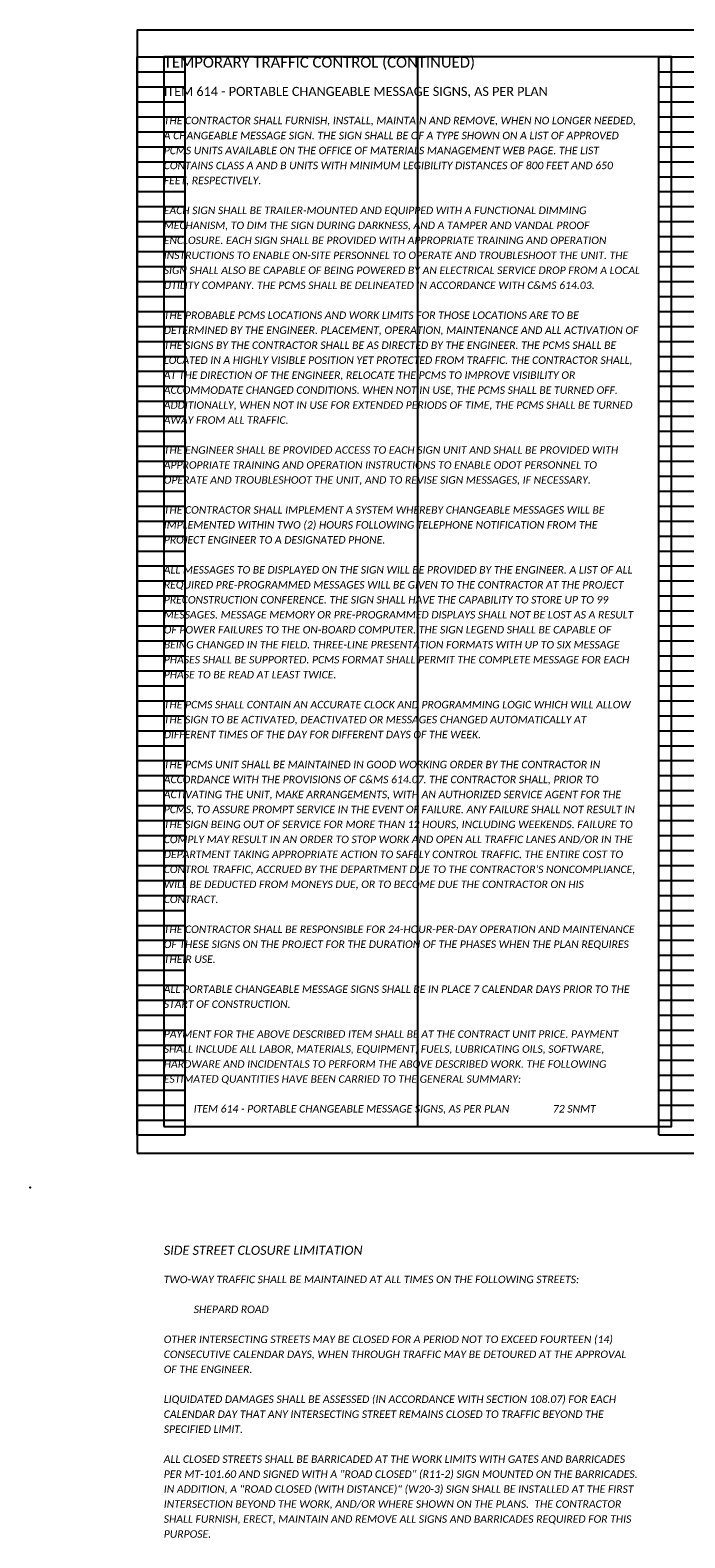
# Model space of a CAD drawing. Header units: feet. Extents: x 105 to 304, y 6 to 66.
# Tile 7 of 13: x 171 to 184, y 15 to 43. Entities that reach past the tile are written whole.
import ezdxf

# ---------------------------------------------------------------- set-up
doc = ezdxf.new("R2010")
doc.units = ezdxf.units.FT
doc.header["$MEASUREMENT"] = 0
doc.layers.add('0_VIEW', color=7, linetype='Continuous', plot=False)
doc.layers.add('SC_Scratch1', color=7, linetype='Continuous', plot=False)
doc.layers.add('TX_P_1', color=7, linetype='Continuous')
doc.styles.add('P_Slanted-Bold_Normal', font='calibriz.ttf', dxfattribs={"height": 0.14})
doc.styles.add('P_Slanted-Bold_Title', font='calibriz.ttf', dxfattribs={"height": 0.2})
doc.styles.add('P_Slanted-Normal LS 1.00', font='calibrii.ttf', dxfattribs={"height": 0.14})
doc.styles.add('P_Slanted-Sub Title', font='calibrii.ttf', dxfattribs={"height": 0.17})

# ---------------------------------------------------------------- blocks, each defined once
blk = doc.blocks.new('3COL')
at = {"layer": '0_VIEW', "color": 3, "linetype": 'Continuous'}
for p, q in [((2, 0.98), (2, 21.14)), ((2, 21.14), (2.9, 21.14)), ((2.9, 0.98), (2.9, 21.14)), ((11.76, 0.98), (11.76, 21.14)), ((11.76, 21.14), (12.74, 21.14)), ((12.74, 0.98), (12.74, 21.14)), ((21.76, 0.98), (21.76, 21.14)), ((21.76, 21.14), (22.74, 21.14)), ((22.74, 0.98), (22.74, 21.14)), ((31.6, 0.98), (31.6, 21.14)), ((31.6, 21.14), (32.5, 21.14)), ((32.5, 0.98), (32.5, 21.14)), ((2, 20.86), (2.9, 20.86)), ((11.76, 20.86), (12.74, 20.86)), ((21.76, 20.86), (22.74, 20.86)), ((31.6, 20.86), (32.5, 20.86)), ((2, 20.58), (2.9, 20.58)), ((2, 20.3), (2.9, 20.3)), ((11.76, 20.58), (12.74, 20.58)), ((11.76, 20.3), (12.74, 20.3)), ((21.76, 20.58), (22.74, 20.58)), ((21.76, 20.3), (22.74, 20.3)), ((31.6, 20.58), (32.5, 20.58)), ((31.6, 20.3), (32.5, 20.3)), ((2, 20.02), (2.9, 20.02)), ((11.76, 20.02), (12.74, 20.02)), ((21.76, 20.02), (22.74, 20.02)), ((31.6, 20.02), (32.5, 20.02)), ((2, 19.74), (2.9, 19.74)), ((11.76, 19.74), (12.74, 19.74)), ((21.76, 19.74), (22.74, 19.74)), ((31.6, 19.74), (32.5, 19.74)), ((2, 19.46), (2.9, 19.46)), ((11.76, 19.46), (12.74, 19.46)), ((21.76, 19.46), (22.74, 19.46)), ((31.6, 19.46), (32.5, 19.46)), ((2, 19.18), (2.9, 19.18)), ((11.76, 19.18), (12.74, 19.18)), ((21.76, 19.18), (22.74, 19.18)), ((31.6, 19.18), (32.5, 19.18)), ((2, 18.9), (2.9, 18.9)), ((11.76, 18.9), (12.74, 18.9)), ((21.76, 18.9), (22.74, 18.9)), ((31.6, 18.9), (32.5, 18.9)), ((2, 18.62), (2.9, 18.62)), ((11.76, 18.62), (12.74, 18.62)), ((21.76, 18.62), (22.74, 18.62)), ((31.6, 18.62), (32.5, 18.62)), ((2, 18.34), (2.9, 18.34)), ((11.76, 18.34), (12.74, 18.34)), ((21.76, 18.34), (22.74, 18.34)), ((31.6, 18.34), (32.5, 18.34)), ((2, 18.06), (2.9, 18.06)), ((11.76, 18.06), (12.74, 18.06)), ((21.76, 18.06), (22.74, 18.06)), ((31.6, 18.06), (32.5, 18.06)), ((2, 17.78), (2.9, 17.78)), ((11.76, 17.78), (12.74, 17.78)), ((21.76, 17.78), (22.74, 17.78)), ((31.6, 17.78), (32.5, 17.78)), ((2, 17.5), (2.9, 17.5)), ((11.76, 17.5), (12.74, 17.5)), ((21.76, 17.5), (22.74, 17.5)), ((31.6, 17.5), (32.5, 17.5)), ((2, 17.22), (2.9, 17.22)), ((11.76, 17.22), (12.74, 17.22)), ((21.76, 17.22), (22.74, 17.22)), ((31.6, 17.22), (32.5, 17.22)), ((2, 16.94), (2.9, 16.94)), ((11.76, 16.94), (12.74, 16.94)), ((21.76, 16.94), (22.74, 16.94)), ((31.6, 16.94), (32.5, 16.94)), ((2, 16.66), (2.9, 16.66)), ((11.76, 16.66), (12.74, 16.66)), ((21.76, 16.66), (22.74, 16.66)), ((31.6, 16.66), (32.5, 16.66)), ((2, 16.38), (2.9, 16.38)), ((11.76, 16.38), (12.74, 16.38)), ((21.76, 16.38), (22.74, 16.38)), ((31.6, 16.38), (32.5, 16.38)), ((2, 16.1), (2.9, 16.1)), ((11.76, 16.1), (12.74, 16.1)), ((21.76, 16.1), (22.74, 16.1)), ((31.6, 16.1), (32.5, 16.1)), ((2, 15.82), (2.9, 15.82)), ((11.76, 15.82), (12.74, 15.82)), ((21.76, 15.82), (22.74, 15.82)), ((31.6, 15.82), (32.5, 15.82)), ((2, 15.54), (2.9, 15.54)), ((11.76, 15.54), (12.74, 15.54)), ((21.76, 15.54), (22.74, 15.54)), ((31.6, 15.54), (32.5, 15.54)), ((2, 15.26), (2.9, 15.26)), ((11.76, 15.26), (12.74, 15.26)), ((21.76, 15.26), (22.74, 15.26)), ((31.6, 15.26), (32.5, 15.26)), ((2, 14.98), (2.9, 14.98)), ((11.76, 14.98), (12.74, 14.98)), ((21.76, 14.98), (22.74, 14.98)), ((31.6, 14.98), (32.5, 14.98)), ((2, 14.7), (2.9, 14.7)), ((11.76, 14.7), (12.74, 14.7)), ((21.76, 14.7), (22.74, 14.7)), ((31.6, 14.7), (32.5, 14.7)), ((2, 14.42), (2.9, 14.42)), ((11.76, 14.42), (12.74, 14.42)), ((21.76, 14.42), (22.74, 14.42)), ((31.6, 14.42), (32.5, 14.42)), ((2, 14.14), (2.9, 14.14)), ((11.76, 14.14), (12.74, 14.14)), ((21.76, 14.14), (22.74, 14.14)), ((31.6, 14.14), (32.5, 14.14)), ((2, 13.86), (2.9, 13.86)), ((11.76, 13.86), (12.74, 13.86)), ((21.76, 13.86), (22.74, 13.86)), ((31.6, 13.86), (32.5, 13.86)), ((2, 13.58), (2.9, 13.58)), ((11.76, 13.58), (12.74, 13.58)), ((21.76, 13.58), (22.74, 13.58)), ((31.6, 13.58), (32.5, 13.58)), ((2, 13.3), (2.9, 13.3)), ((11.76, 13.3), (12.74, 13.3)), ((21.76, 13.3), (22.74, 13.3)), ((31.6, 13.3), (32.5, 13.3)), ((2, 13.02), (2.9, 13.02)), ((11.76, 13.02), (12.74, 13.02)), ((21.76, 13.02), (22.74, 13.02)), ((31.6, 13.02), (32.5, 13.02)), ((2, 12.74), (2.9, 12.74)), ((11.76, 12.74), (12.74, 12.74)), ((21.76, 12.74), (22.74, 12.74)), ((31.6, 12.74), (32.5, 12.74)), ((2, 12.46), (2.9, 12.46)), ((11.76, 12.46), (12.74, 12.46)), ((21.76, 12.46), (22.74, 12.46)), ((31.6, 12.46), (32.5, 12.46)), ((2, 12.18), (2.9, 12.18)), ((11.76, 12.18), (12.74, 12.18)), ((21.76, 12.18), (22.74, 12.18)), ((31.6, 12.18), (32.5, 12.18)), ((2, 11.9), (2.9, 11.9)), ((11.76, 11.9), (12.74, 11.9)), ((21.76, 11.9), (22.74, 11.9)), ((31.6, 11.9), (32.5, 11.9)), ((2, 11.62), (2.9, 11.62)), ((11.76, 11.62), (12.74, 11.62)), ((21.76, 11.62), (22.74, 11.62)), ((31.6, 11.62), (32.5, 11.62)), ((2, 11.34), (2.9, 11.34)), ((11.76, 11.34), (12.74, 11.34)), ((21.76, 11.34), (22.74, 11.34)), ((31.6, 11.34), (32.5, 11.34)), ((2, 11.06), (2.9, 11.06)), ((11.76, 11.06), (12.74, 11.06)), ((21.76, 11.06), (22.74, 11.06)), ((31.6, 11.06), (32.5, 11.06)), ((2, 10.78), (2.9, 10.78)), ((11.76, 10.78), (12.74, 10.78)), ((21.76, 10.78), (22.74, 10.78)), ((31.6, 10.78), (32.5, 10.78)), ((2, 10.5), (2.9, 10.5)), ((11.76, 10.5), (12.74, 10.5)), ((21.76, 10.5), (22.74, 10.5)), ((31.6, 10.5), (32.5, 10.5)), ((2, 10.22), (2.9, 10.22)), ((11.76, 10.22), (12.74, 10.22)), ((21.76, 10.22), (22.74, 10.22)), ((31.6, 10.22), (32.5, 10.22)), ((2, 9.94), (2.9, 9.94)), ((11.76, 9.94), (12.74, 9.94)), ((21.76, 9.94), (22.74, 9.94)), ((31.6, 9.94), (32.5, 9.94)), ((2, 9.66), (2.9, 9.66)), ((11.76, 9.66), (12.74, 9.66)), ((21.76, 9.66), (22.74, 9.66)), ((31.6, 9.66), (32.5, 9.66)), ((2, 9.38), (2.9, 9.38)), ((11.76, 9.38), (12.74, 9.38)), ((21.76, 9.38), (22.74, 9.38)), ((31.6, 9.38), (32.5, 9.38)), ((2, 9.1), (2.9, 9.1)), ((11.76, 9.1), (12.74, 9.1)), ((21.76, 9.1), (22.74, 9.1)), ((31.6, 9.1), (32.5, 9.1)), ((2, 8.82), (2.9, 8.82)), ((11.76, 8.82), (12.74, 8.82)), ((21.76, 8.82), (22.74, 8.82)), ((31.6, 8.82), (32.5, 8.82)), ((2, 8.54), (2.9, 8.54)), ((11.76, 8.54), (12.74, 8.54)), ((21.76, 8.54), (22.74, 8.54)), ((31.6, 8.54), (32.5, 8.54)), ((2, 8.26), (2.9, 8.26)), ((11.76, 8.26), (12.74, 8.26)), ((21.76, 8.26), (22.74, 8.26)), ((31.6, 8.26), (32.5, 8.26)), ((2, 7.98), (2.9, 7.98)), ((11.76, 7.98), (12.74, 7.98)), ((21.76, 7.98), (22.74, 7.98)), ((31.6, 7.98), (32.5, 7.98)), ((2, 7.7), (2.9, 7.7)), ((11.76, 7.7), (12.74, 7.7)), ((21.76, 7.7), (22.74, 7.7)), ((31.6, 7.7), (32.5, 7.7)), ((2, 7.42), (2.9, 7.42)), ((11.76, 7.42), (12.74, 7.42)), ((21.76, 7.42), (22.74, 7.42)), ((31.6, 7.42), (32.5, 7.42)), ((2, 7.14), (2.9, 7.14)), ((11.76, 7.14), (12.74, 7.14)), ((21.76, 7.14), (22.74, 7.14)), ((31.6, 7.14), (32.5, 7.14)), ((2, 6.86), (2.9, 6.86)), ((11.76, 6.86), (12.74, 6.86)), ((21.76, 6.86), (22.74, 6.86)), ((31.6, 6.86), (32.5, 6.86)), ((2, 6.58), (2.9, 6.58)), ((11.76, 6.58), (12.74, 6.58)), ((21.76, 6.58), (22.74, 6.58)), ((31.6, 6.58), (32.5, 6.58)), ((2, 6.3), (2.9, 6.3)), ((11.76, 6.3), (12.74, 6.3)), ((21.76, 6.3), (22.74, 6.3)), ((31.6, 6.3), (32.5, 6.3)), ((2, 6.02), (2.9, 6.02)), ((11.76, 6.02), (12.74, 6.02)), ((21.76, 6.02), (22.74, 6.02)), ((31.6, 6.02), (32.5, 6.02)), ((2, 5.74), (2.9, 5.74)), ((11.76, 5.74), (12.74, 5.74)), ((21.76, 5.74), (22.74, 5.74)), ((31.6, 5.74), (32.5, 5.74)), ((2, 5.46), (2.9, 5.46)), ((11.76, 5.46), (12.74, 5.46)), ((21.76, 5.46), (22.74, 5.46)), ((31.6, 5.46), (32.5, 5.46)), ((2, 5.18), (2.9, 5.18)), ((11.76, 5.18), (12.74, 5.18)), ((21.76, 5.18), (22.74, 5.18)), ((31.6, 5.18), (32.5, 5.18)), ((2, 4.9), (2.9, 4.9)), ((11.76, 4.9), (12.74, 4.9)), ((21.76, 4.9), (22.74, 4.9)), ((31.6, 4.9), (32.5, 4.9)), ((2, 4.62), (2.9, 4.62)), ((11.76, 4.62), (12.74, 4.62)), ((21.76, 4.62), (22.74, 4.62)), ((31.6, 4.62), (32.5, 4.62)), ((2, 4.34), (2.9, 4.34)), ((11.76, 4.34), (12.74, 4.34)), ((21.76, 4.34), (22.74, 4.34)), ((31.6, 4.34), (32.5, 4.34)), ((2, 4.06), (2.9, 4.06)), ((11.76, 4.06), (12.74, 4.06)), ((21.76, 4.06), (22.74, 4.06)), ((31.6, 4.06), (32.5, 4.06)), ((2, 3.78), (2.9, 3.78)), ((11.76, 3.78), (12.74, 3.78)), ((21.76, 3.78), (22.74, 3.78)), ((31.6, 3.78), (32.5, 3.78)), ((2, 3.5), (2.9, 3.5)), ((11.76, 3.5), (12.74, 3.5)), ((21.76, 3.5), (22.74, 3.5)), ((31.6, 3.5), (32.5, 3.5)), ((2, 3.22), (2.9, 3.22)), ((11.76, 3.22), (12.74, 3.22)), ((21.76, 3.22), (22.74, 3.22)), ((31.6, 3.22), (32.5, 3.22)), ((2, 2.94), (2.9, 2.94)), ((11.76, 2.94), (12.74, 2.94)), ((21.76, 2.94), (22.74, 2.94)), ((31.6, 2.94), (32.5, 2.94)), ((2, 2.66), (2.9, 2.66)), ((11.76, 2.66), (12.74, 2.66)), ((21.76, 2.66), (22.74, 2.66)), ((31.6, 2.66), (32.5, 2.66)), ((2, 2.38), (2.9, 2.38)), ((11.76, 2.38), (12.74, 2.38)), ((21.76, 2.38), (22.74, 2.38)), ((31.6, 2.38), (32.5, 2.38)), ((2, 2.1), (2.9, 2.1)), ((11.76, 2.1), (12.74, 2.1)), ((21.76, 2.1), (22.74, 2.1)), ((31.6, 2.1), (32.5, 2.1)), ((2, 1.82), (2.9, 1.82)), ((11.76, 1.82), (12.74, 1.82)), ((21.76, 1.82), (22.74, 1.82)), ((31.6, 1.82), (32.5, 1.82)), ((2, 1.54), (2.9, 1.54)), ((11.76, 1.54), (12.74, 1.54)), ((21.76, 1.54), (22.74, 1.54)), ((31.6, 1.54), (32.5, 1.54)), ((2, 1.26), (2.9, 1.26)), ((11.76, 1.26), (12.74, 1.26)), ((21.76, 1.26), (22.74, 1.26)), ((31.6, 1.26), (32.5, 1.26)), ((2, 0.98), (2.9, 0.98)), ((11.76, 0.98), (12.74, 0.98)), ((21.76, 0.98), (22.74, 0.98)), ((31.6, 0.98), (32.5, 0.98))]:
    blk.add_line(p, q, dxfattribs=at)
at = {"layer": '0_VIEW', "color": 3}
blk.add_lwpolyline([(2, 0.64), (32.5, 0.64), (32.5, 21.64), (2, 21.64)], close=True, dxfattribs=at)
at = {"layer": '0_VIEW', "color": 3, "linetype": 'Continuous'}
blk.add_point((0, 0), dxfattribs=at)

msp = doc.modelspace()

# ---------------------------------------------------------------- linework, layer by layer
at = {"layer": 'SC_Scratch1'}
msp.add_line((178.75, 42.78), (178.75, 22.78), dxfattribs=at)
for points in [[(173.5, 22.28), (204, 22.28), (204, 43.28), (173.5, 43.28)], [(174, 22.78), (183.5, 22.78), (183.5, 42.78), (174, 42.78)]]:
    msp.add_lwpolyline(points, close=True, dxfattribs=at)

# ---------------------------------------------------------------- block references
msp.add_blockref('3COL', (171.5, 21.64), dxfattribs=at)

# ---------------------------------------------------------------- texts
at = {"layer": 'TX_P_1', "color": 3, "insert": (174, 42.78), "char_height": 0.2, "width": 9.5, "attachment_point": 1, "style": 'P_Slanted-Bold_Title'}
msp.add_mtext('TEMPORARY TRAFFIC CONTROL (CONTINUED)', dxfattribs=at)
at = {"layer": 'TX_P_1', "color": 3, "insert": (174, 42.22), "char_height": 0.17, "width": 9.5, "attachment_point": 1, "line_spacing_factor": 1.2, "style": 'P_Slanted-Bold_Normal'}
msp.add_mtext('ITEM 614 - PORTABLE CHANGEABLE MESSAGE SIGNS, AS PER PLAN', dxfattribs=at)
at = {"layer": 'TX_P_1', "color": 7, "ltscale": 0.05, "char_height": 0.14, "width": 8.9, "attachment_point": 1, "line_spacing_factor": 1.2, "style": 'P_Slanted-Normal LS 1.00'}
for s, insert in [("THE CONTRACTOR SHALL FURNISH, INSTALL, MAINTAIN AND REMOVE, WHEN NO LONGER NEEDED, A CHANGEABLE MESSAGE SIGN. THE SIGN SHALL BE OF A TYPE SHOWN ON A LIST OF APPROVED PCMS UNITS AVAILABLE ON THE OFFICE OF MATERIALS MANAGEMENT WEB PAGE. THE LIST CONTAINS CLASS A AND B UNITS WITH MINIMUM LEGIBILITY DISTANCES OF 800 FEET AND 650 FEET, RESPECTIVELY.   \\P\\PEACH SIGN SHALL BE TRAILER-MOUNTED AND EQUIPPED WITH A FUNCTIONAL DIMMING MECHANISM, TO DIM THE SIGN DURING DARKNESS, AND A TAMPER AND VANDAL PROOF ENCLOSURE. EACH SIGN SHALL BE PROVIDED WITH APPROPRIATE TRAINING AND OPERATION INSTRUCTIONS TO ENABLE ON-SITE PERSONNEL TO OPERATE AND TROUBLESHOOT THE UNIT. THE SIGN SHALL ALSO BE CAPABLE OF BEING POWERED BY AN ELECTRICAL SERVICE DROP FROM A LOCAL UTILITY COMPANY. THE PCMS SHALL BE DELINEATED IN ACCORDANCE WITH C&MS 614.03.  \\P\\PTHE PROBABLE PCMS LOCATIONS AND WORK LIMITS FOR THOSE LOCATIONS ARE TO BE DETERMINED BY THE ENGINEER. PLACEMENT, OPERATION, MAINTENANCE AND ALL ACTIVATION OF THE SIGNS BY THE CONTRACTOR SHALL BE AS DIRECTED BY THE ENGINEER. THE PCMS SHALL BE LOCATED IN A HIGHLY VISIBLE POSITION YET PROTECTED FROM TRAFFIC. THE CONTRACTOR SHALL, AT THE DIRECTION OF THE ENGINEER, RELOCATE THE PCMS TO IMPROVE VISIBILITY OR ACCOMMODATE CHANGED CONDITIONS. WHEN NOT IN USE, THE PCMS SHALL BE TURNED OFF. ADDITIONALLY, WHEN NOT IN USE FOR EXTENDED PERIODS OF TIME, THE PCMS SHALL BE TURNED AWAY FROM ALL TRAFFIC.   \\P\\PTHE ENGINEER SHALL BE PROVIDED ACCESS TO EACH SIGN UNIT AND SHALL BE PROVIDED WITH APPROPRIATE TRAINING AND OPERATION INSTRUCTIONS TO ENABLE ODOT PERSONNEL TO OPERATE AND TROUBLESHOOT THE UNIT, AND TO REVISE SIGN MESSAGES, IF NECESSARY. \\P\\PTHE CONTRACTOR SHALL IMPLEMENT A SYSTEM WHEREBY CHANGEABLE MESSAGES WILL BE IMPLEMENTED WITHIN TWO (2) HOURS FOLLOWING TELEPHONE NOTIFICATION FROM THE PROJECT ENGINEER TO A DESIGNATED PHONE.\\P\\PALL MESSAGES TO BE DISPLAYED ON THE SIGN WILL BE PROVIDED BY THE ENGINEER. A LIST OF ALL REQUIRED PRE-PROGRAMMED MESSAGES WILL BE GIVEN TO THE CONTRACTOR AT THE PROJECT PRECONSTRUCTION CONFERENCE. THE SIGN SHALL HAVE THE CAPABILITY TO STORE UP TO 99 MESSAGES. MESSAGE MEMORY OR PRE-PROGRAMMED DISPLAYS SHALL NOT BE LOST AS A RESULT OF POWER FAILURES TO THE ON-BOARD COMPUTER. THE SIGN LEGEND SHALL BE CAPABLE OF BEING CHANGED IN THE FIELD. THREE-LINE PRESENTATION FORMATS WITH UP TO SIX MESSAGE PHASES SHALL BE SUPPORTED. PCMS FORMAT SHALL PERMIT THE COMPLETE MESSAGE FOR EACH PHASE TO BE READ AT LEAST TWICE. \\P\\PTHE PCMS SHALL CONTAIN AN ACCURATE CLOCK AND PROGRAMMING LOGIC WHICH WILL ALLOW THE SIGN TO BE ACTIVATED, DEACTIVATED OR MESSAGES CHANGED AUTOMATICALLY AT DIFFERENT TIMES OF THE DAY FOR DIFFERENT DAYS OF THE WEEK. \\P\\PTHE PCMS UNIT SHALL BE MAINTAINED IN GOOD WORKING ORDER BY THE CONTRACTOR IN ACCORDANCE WITH THE PROVISIONS OF C&MS 614.07. THE CONTRACTOR SHALL, PRIOR TO ACTIVATING THE UNIT, MAKE ARRANGEMENTS, WITH AN AUTHORIZED SERVICE AGENT FOR THE PCMS, TO ASSURE PROMPT SERVICE IN THE EVENT OF FAILURE. ANY FAILURE SHALL NOT RESULT IN THE SIGN BEING OUT OF SERVICE FOR MORE THAN 12 HOURS, INCLUDING WEEKENDS. FAILURE TO COMPLY MAY RESULT IN AN ORDER TO STOP WORK AND OPEN ALL TRAFFIC LANES AND/OR IN THE DEPARTMENT TAKING APPROPRIATE ACTION TO SAFELY CONTROL TRAFFIC. THE ENTIRE COST TO CONTROL TRAFFIC, ACCRUED BY THE DEPARTMENT DUE TO THE CONTRACTOR'S NONCOMPLIANCE, WILL BE DEDUCTED FROM MONEYS DUE, OR TO BECOME DUE THE CONTRACTOR ON HIS CONTRACT. \\P\\PTHE CONTRACTOR SHALL BE RESPONSIBLE FOR 24-HOUR-PER-DAY OPERATION AND MAINTENANCE OF THESE SIGNS ON THE PROJECT FOR THE DURATION OF THE PHASES WHEN THE PLAN REQUIRES THEIR USE.\\P\\P{\\C1;ALL PORTABLE CHANGEABLE MESSAGE SIGNS SHALL BE IN PLACE 7 CALENDAR DAYS PRIOR TO THE START OF CONSTRUCTION. }\\P\\PPAYMENT FOR THE ABOVE DESCRIBED ITEM SHALL BE AT THE CONTRACT UNIT PRICE. PAYMENT SHALL INCLUDE ALL LABOR, MATERIALS, EQUIPMENT, FUELS, LUBRICATING OILS, SOFTWARE, HARDWARE AND INCIDENTALS TO PERFORM THE ABOVE DESCRIBED WORK. THE FOLLOWING ESTIMATED QUANTITIES HAVE BEEN CARRIED TO THE GENERAL SUMMARY:", (174, 41.66)), ('{\\C142;^IITEM 614 - PORTABLE CHANGEABLE MESSAGE SIGNS, AS PER PLAN^I^I\\C1;72\\C142; SNMT}', (174, 23.18)), ('TWO-WAY TRAFFIC SHALL BE MAINTAINED AT ALL TIMES ON THE FOLLOWING STREETS:\\P\\P^ISHEPARD ROAD\\P\\POTHER INTERSECTING STREETS MAY BE CLOSED FOR A PERIOD NOT TO EXCEED FOURTEEN (14) CONSECUTIVE CALENDAR DAYS, WHEN THROUGH TRAFFIC MAY BE DETOURED AT THE APPROVAL OF THE ENGINEER.\\P\\PLIQUIDATED DAMAGES SHALL BE ASSESSED (IN ACCORDANCE WITH SECTION 108.07) FOR EACH CALENDAR DAY THAT ANY INTERSECTING STREET REMAINS CLOSED TO TRAFFIC BEYOND THE SPECIFIED LIMIT.\\P\\PALL CLOSED STREETS SHALL BE BARRICADED AT THE WORK LIMITS WITH GATES AND BARRICADES PER MT-101.60 AND SIGNED WITH A "ROAD CLOSED" (R11-2) SIGN MOUNTED ON THE BARRICADES.  IN ADDITION, A "ROAD CLOSED (WITH DISTANCE)" (W20-3) SIGN SHALL BE INSTALLED AT THE FIRST INTERSECTION BEYOND THE WORK, AND/OR WHERE SHOWN ON THE PLANS.  THE CONTRACTOR SHALL FURNISH, ERECT, MAINTAIN AND REMOVE ALL SIGNS AND BARRICADES REQUIRED FOR THIS PURPOSE.', (174, 19.989))]:
    msp.add_mtext(s, dxfattribs=dict(at, insert=insert))
at = {"layer": 'TX_P_1', "color": 3, "lineweight": 30, "ltscale": 0.05, "insert": (174, 20.549), "char_height": 0.17, "width": 9.5, "attachment_point": 1, "line_spacing_factor": 1.2, "style": 'P_Slanted-Sub Title'}
msp.add_mtext('SIDE STREET CLOSURE LIMITATION', dxfattribs=at)

doc.saveas('drawing.dxf')
